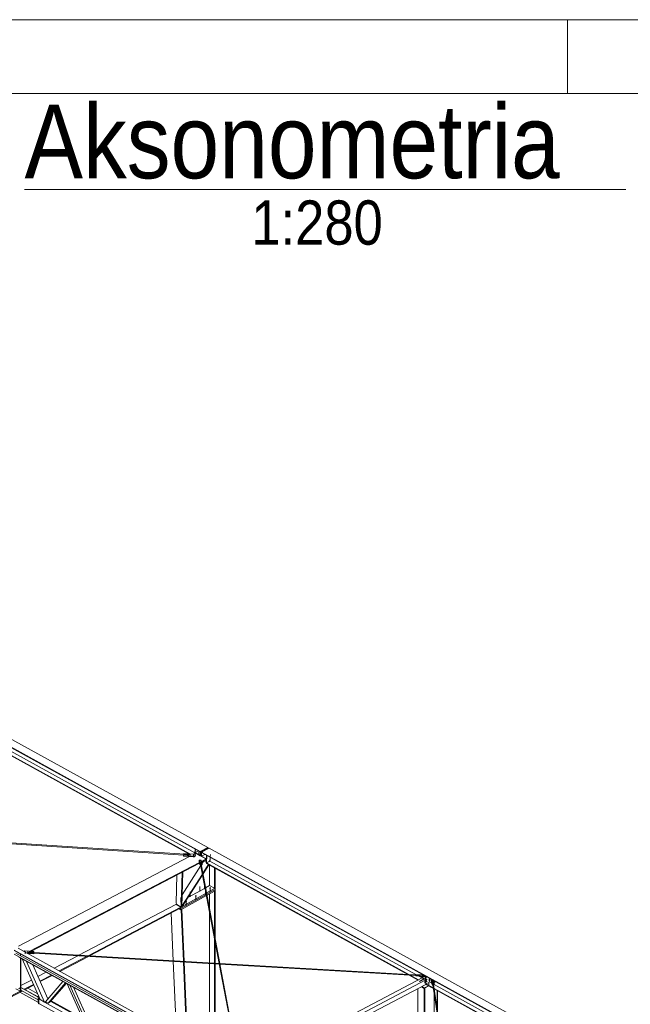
# Model space of a CAD drawing. Header units: millimetres. Extents: x -260 to 160, y -50 to 247.
# Tile 56 of 74: x -87 to -46, y 180 to 247. Entities that reach past the tile are written whole.
import ezdxf

# ---------------------------------------------------------------- set-up
doc = ezdxf.new("R2010")
doc.units = ezdxf.units.MM
doc.linetypes.add('XKITLINE00', pattern=[0])
doc.linetypes.add('XKITLINE02', pattern=[4, 2, -2])
for name, color, linetype, lineweight in [('Arkusz rysunku', 3, 'Continuous', 0), ('Element', 2, 'Continuous', 0), ('Inny typ obiektu', 7, 'Continuous', 0), ('Śruba', 3, 'Continuous', 0)]:
    doc.layers.add(name, color=color, linetype=linetype, lineweight=lineweight)
doc.styles.add('ARIAL', font='ARIAL.TTF')

msp = doc.modelspace()

# ---------------------------------------------------------------- hatches: boundary and pattern name
at = {"layer": 'Śruba'}
for points in [[(-75.608, 190.166), (-75.615, 190.168), (-75.622, 190.17), (-75.628, 190.173), (-75.633, 190.176), (-75.636, 190.18), (-75.638, 190.184), (-75.639, 190.188), (-75.638, 190.192), (-75.636, 190.196), (-75.632, 190.199), (-75.627, 190.202), (-75.621, 190.205), (-75.614, 190.207), (-75.607, 190.208), (-75.599, 190.208), (-75.592, 190.207), (-75.584, 190.206), (-75.577, 190.204), (-75.572, 190.201), (-75.567, 190.198), (-75.563, 190.194), (-75.561, 190.19), (-75.56, 190.186), (-75.561, 190.182), (-75.564, 190.178), (-75.567, 190.174), (-75.572, 190.171), (-75.578, 190.169), (-75.585, 190.167), (-75.593, 190.166), (-75.6, 190.166)], [(-75.247, 190.339), (-75.253, 190.34), (-75.259, 190.342), (-75.264, 190.344), (-75.268, 190.347), (-75.271, 190.35), (-75.272, 190.353), (-75.273, 190.357), (-75.272, 190.36), (-75.27, 190.363), (-75.267, 190.366), (-75.263, 190.369), (-75.258, 190.371), (-75.253, 190.372), (-75.247, 190.373), (-75.24, 190.373), (-75.234, 190.373), (-75.228, 190.371), (-75.222, 190.37), (-75.218, 190.367), (-75.214, 190.365), (-75.211, 190.362), (-75.209, 190.358), (-75.209, 190.355), (-75.209, 190.352), (-75.211, 190.348), (-75.214, 190.346), (-75.218, 190.343), (-75.223, 190.341), (-75.229, 190.34), (-75.235, 190.339), (-75.241, 190.339)], [(-75.146, 189.78), (-75.151, 189.781), (-75.155, 189.782), (-75.159, 189.784), (-75.162, 189.786), (-75.164, 189.789), (-75.166, 189.791), (-75.166, 189.794), (-75.166, 189.796), (-75.164, 189.799), (-75.162, 189.801), (-75.159, 189.803), (-75.155, 189.805), (-75.15, 189.806), (-75.146, 189.806), (-75.141, 189.807), (-75.136, 189.806), (-75.131, 189.805), (-75.127, 189.804), (-75.123, 189.802), (-75.12, 189.8), (-75.118, 189.798), (-75.117, 189.795), (-75.116, 189.793), (-75.117, 189.79), (-75.118, 189.787), (-75.121, 189.785), (-75.124, 189.783), (-75.128, 189.782), (-75.132, 189.781), (-75.137, 189.78), (-75.142, 189.78)], [(-74.493, 187.904), (-74.503, 187.906), (-74.513, 187.909), (-74.522, 187.913), (-74.529, 187.918), (-74.534, 187.923), (-74.537, 187.929), (-74.539, 187.936), (-74.537, 187.942), (-74.534, 187.948), (-74.529, 187.953), (-74.522, 187.958), (-74.513, 187.962), (-74.503, 187.965), (-74.493, 187.967), (-74.481, 187.967), (-74.47, 187.967), (-74.46, 187.965), (-74.45, 187.962), (-74.441, 187.958), (-74.434, 187.953), (-74.429, 187.948), (-74.425, 187.942), (-74.424, 187.936), (-74.425, 187.929), (-74.429, 187.923), (-74.434, 187.918), (-74.441, 187.913), (-74.45, 187.909), (-74.46, 187.906), (-74.47, 187.904), (-74.481, 187.904)], [(-76.102, 187.003), (-76.112, 187.004), (-76.122, 187.007), (-76.131, 187.011), (-76.138, 187.016), (-76.143, 187.022), (-76.147, 187.027), (-76.148, 187.034), (-76.147, 187.04), (-76.143, 187.046), (-76.138, 187.051), (-76.131, 187.056), (-76.122, 187.06), (-76.112, 187.063), (-76.102, 187.065), (-76.091, 187.065), (-76.079, 187.065), (-76.069, 187.063), (-76.059, 187.06), (-76.05, 187.056), (-76.043, 187.051), (-76.038, 187.046), (-76.035, 187.04), (-76.033, 187.034), (-76.035, 187.027), (-76.038, 187.022), (-76.043, 187.016), (-76.05, 187.011), (-76.059, 187.007), (-76.069, 187.004), (-76.079, 187.003), (-76.091, 187.002)], [(-75.448, 187.369), (-75.459, 187.371), (-75.469, 187.374), (-75.477, 187.378), (-75.484, 187.382), (-75.49, 187.388), (-75.493, 187.394), (-75.494, 187.4), (-75.493, 187.406), (-75.49, 187.412), (-75.484, 187.418), (-75.477, 187.423), (-75.469, 187.426), (-75.459, 187.429), (-75.448, 187.431), (-75.437, 187.432), (-75.426, 187.431), (-75.415, 187.429), (-75.405, 187.426), (-75.396, 187.423), (-75.389, 187.418), (-75.384, 187.412), (-75.381, 187.406), (-75.38, 187.4), (-75.381, 187.394), (-75.384, 187.388), (-75.389, 187.382), (-75.396, 187.378), (-75.405, 187.374), (-75.415, 187.371), (-75.426, 187.369), (-75.437, 187.368)], [(-87.023, 183.598), (-87.031, 183.6), (-87.037, 183.602), (-87.043, 183.605), (-87.048, 183.608), (-87.052, 183.612), (-87.054, 183.616), (-87.054, 183.62), (-87.054, 183.624), (-87.051, 183.628), (-87.048, 183.631), (-87.043, 183.634), (-87.037, 183.637), (-87.03, 183.639), (-87.022, 183.64), (-87.015, 183.64), (-87.007, 183.639), (-87, 183.638), (-86.993, 183.636), (-86.987, 183.633), (-86.982, 183.63), (-86.979, 183.626), (-86.977, 183.622), (-86.976, 183.618), (-86.977, 183.614), (-86.979, 183.61), (-86.983, 183.606), (-86.988, 183.603), (-86.994, 183.601), (-87.001, 183.599), (-87.008, 183.598), (-87.016, 183.598)], [(-60.084, 182.019), (-60.089, 182.02), (-60.093, 182.021), (-60.097, 182.023), (-60.1, 182.025), (-60.102, 182.028), (-60.104, 182.03), (-60.104, 182.033), (-60.104, 182.035), (-60.102, 182.038), (-60.1, 182.04), (-60.097, 182.042), (-60.093, 182.044), (-60.088, 182.045), (-60.084, 182.045), (-60.079, 182.046), (-60.074, 182.045), (-60.069, 182.044), (-60.065, 182.043), (-60.061, 182.041), (-60.058, 182.039), (-60.056, 182.037), (-60.055, 182.034), (-60.054, 182.032), (-60.055, 182.029), (-60.056, 182.026), (-60.059, 182.024), (-60.062, 182.022), (-60.066, 182.021), (-60.07, 182.02), (-60.075, 182.019), (-60.08, 182.019)], [(-59.785, 181.637), (-59.782, 181.641), (-59.779, 181.644), (-59.776, 181.647), (-59.772, 181.648), (-59.769, 181.649), (-59.766, 181.649), (-59.763, 181.648), (-59.761, 181.646), (-59.759, 181.644), (-59.758, 181.64), (-59.758, 181.637), (-59.758, 181.632), (-59.759, 181.628), (-59.76, 181.624), (-59.762, 181.619), (-59.765, 181.615), (-59.768, 181.611), (-59.771, 181.608), (-59.775, 181.606), (-59.778, 181.604), (-59.781, 181.603), (-59.785, 181.603), (-59.787, 181.604), (-59.79, 181.606), (-59.791, 181.609), (-59.792, 181.612), (-59.793, 181.616), (-59.793, 181.62), (-59.792, 181.624), (-59.79, 181.629), (-59.788, 181.633)], [(-59.782, 181.758), (-59.779, 181.762), (-59.776, 181.765), (-59.773, 181.767), (-59.769, 181.769), (-59.766, 181.77), (-59.763, 181.77), (-59.76, 181.769), (-59.758, 181.767), (-59.756, 181.764), (-59.755, 181.761), (-59.754, 181.757), (-59.755, 181.753), (-59.756, 181.749), (-59.757, 181.744), (-59.759, 181.74), (-59.762, 181.735), (-59.765, 181.732), (-59.768, 181.729), (-59.771, 181.726), (-59.775, 181.725), (-59.778, 181.724), (-59.781, 181.724), (-59.784, 181.725), (-59.786, 181.727), (-59.788, 181.729), (-59.789, 181.732), (-59.79, 181.736), (-59.789, 181.74), (-59.788, 181.745), (-59.787, 181.749), (-59.785, 181.754)], [(-59.389, 181.636), (-59.394, 181.637), (-59.398, 181.638), (-59.402, 181.64), (-59.405, 181.642), (-59.407, 181.645), (-59.409, 181.647), (-59.409, 181.65), (-59.408, 181.652), (-59.407, 181.655), (-59.405, 181.657), (-59.401, 181.659), (-59.398, 181.661), (-59.393, 181.662), (-59.388, 181.662), (-59.384, 181.663), (-59.379, 181.662), (-59.374, 181.661), (-59.37, 181.66), (-59.366, 181.658), (-59.363, 181.656), (-59.361, 181.654), (-59.359, 181.651), (-59.359, 181.649), (-59.36, 181.646), (-59.361, 181.643), (-59.363, 181.641), (-59.367, 181.639), (-59.37, 181.638), (-59.375, 181.637), (-59.379, 181.636), (-59.384, 181.636)], [(-59.656, 181.451), (-59.662, 181.453), (-59.667, 181.454), (-59.672, 181.457), (-59.676, 181.459), (-59.679, 181.462), (-59.681, 181.466), (-59.681, 181.469), (-59.681, 181.472), (-59.679, 181.476), (-59.676, 181.478), (-59.672, 181.481), (-59.667, 181.483), (-59.661, 181.484), (-59.655, 181.485), (-59.649, 181.485), (-59.642, 181.485), (-59.636, 181.484), (-59.631, 181.482), (-59.626, 181.48), (-59.622, 181.477), (-59.619, 181.474), (-59.618, 181.471), (-59.617, 181.467), (-59.618, 181.464), (-59.62, 181.461), (-59.623, 181.458), (-59.627, 181.455), (-59.632, 181.453), (-59.637, 181.452), (-59.643, 181.451), (-59.65, 181.451)]]:
    msp.add_hatch(color=256, dxfattribs=at).paths.add_polyline_path(points, flags=17)

# ---------------------------------------------------------------- linework, layer by layer
at = {"layer": 'Arkusz rysunku', "linetype": 'XKITLINE00', "lineweight": 0}
for p, q in [((159.773, 246.805), (-260.227, 246.805)), ((-50.227, 241.805), (-50.227, 246.805)), ((154.773, 241.805), (-255.227, 241.805))]:
    msp.add_line(p, q, dxfattribs=at)
at = {"layer": 'Element', "linetype": 'XKITLINE00', "lineweight": 0}
for p, q in [((-105.484, 207.14), (-75.139, 190.427)), ((-104.981, 207.403), (-74.636, 190.69)), ((-90.13, 198.653), (-75.14, 190.397)), ((-89.707, 197.901), (-75.854, 190.271)), ((-89.702, 197.867), (-75.917, 190.275)), ((-89.649, 198.13), (-75.5, 190.337)), ((-88.67, 191.066), (-75.829, 190.214)), ((-88.645, 190.993), (-76.268, 190.171)), ((-76.269, 190.164), (-76.261, 190.211)), ((-76.261, 190.211), (-75.834, 190.183)), ((-76.255, 190.25), (-76.247, 190.297)), ((-76.255, 190.242), (-76.255, 190.25)), ((-75.828, 190.221), (-76.255, 190.25)), ((-76.247, 190.297), (-75.535, 190.25)), ((-75.834, 190.183), (-75.828, 190.221)), ((-75.833, 190.194), (-75.831, 190.208)), ((-75.831, 190.208), (-75.829, 190.214)), ((-75.829, 190.214), (-75.829, 190.213)), ((-75.565, 190.252), (-75.456, 190.309)), ((-75.535, 190.25), (-75.471, 190.207)), ((-75.501, 190.285), (-75.493, 190.592)), ((-75.48, 190.353), (-75.481, 190.323)), ((-75.481, 190.323), (-75.146, 190.138)), ((-75.48, 190.353), (-75.264, 190.466)), ((-75.146, 190.169), (-75.48, 190.353)), ((-75.48, 190.296), (-75.479, 190.322)), ((-75.471, 190.207), (-75.48, 190.15)), ((-75.479, 190.354), (-75.473, 190.581)), ((-75.472, 190.159), (-75.471, 190.207)), ((-75.146, 190.147), (-75.139, 190.418)), ((-75.14, 190.397), (-75.139, 190.427)), ((-75.139, 190.427), (-74.636, 190.69)), ((-75.139, 190.418), (-74.637, 190.681)), ((-75.119, 190.407), (-75.139, 190.418)), ((-75.126, 190.136), (-75.119, 190.407)), ((-74.616, 190.67), (-75.119, 190.407)), ((-75.075, 190.108), (-75.068, 190.379)), ((-75.068, 190.379), (-74.565, 190.642)), ((-75.068, 190.379), (-75.048, 190.368)), ((-75.055, 190.097), (-75.048, 190.368)), ((-75.054, 190.118), (-74.838, 190.231)), ((-74.545, 190.64), (-75.048, 190.377)), ((-75.048, 190.377), (-44.702, 173.665)), ((-75.048, 190.377), (-75.048, 190.347)), ((-75.048, 190.347), (-44.703, 173.635)), ((-74.636, 190.69), (-74.637, 190.681)), ((-74.637, 190.681), (-74.616, 190.67)), ((-74.618, 190.615), (-74.616, 190.67)), ((-74.565, 190.642), (-74.554, 190.636)), ((-74.545, 190.64), (-44.2, 173.928)), ((-87.478, 184.019), (-75.875, 190.089)), ((-86.706, 183.66), (-75.201, 189.679)), ((-86.624, 183.656), (-75.193, 189.636)), ((-76.27, 190.116), (-76.269, 190.164)), ((-75.559, 190.068), (-76.27, 190.116)), ((-75.557, 190.117), (-76.269, 190.164)), ((-75.833, 190.191), (-75.833, 190.194)), ((-75.559, 190.068), (-75.557, 190.117)), ((-75.559, 190.068), (-75.481, 190.102)), ((-75.48, 190.15), (-75.557, 190.117)), ((-75.481, 190.102), (-75.472, 190.159)), ((-75.481, 190.102), (-75.48, 190.15)), ((-75.22, 189.78), (-75.219, 189.81)), ((-75.22, 189.78), (-75.171, 189.521)), ((-75.219, 189.81), (-75.187, 189.83)), ((-75.171, 189.551), (-75.219, 189.81)), ((-75.187, 189.83), (-75.109, 189.833)), ((-75.117, 189.553), (-75.171, 189.551)), ((-75.171, 189.521), (-75.171, 189.551)), ((-75.146, 190.138), (-75.146, 190.169)), ((-75.126, 190.136), (-75.146, 190.147)), ((-75.146, 190.138), (-75.138, 190.143)), ((-75.146, 189.706), (-75.133, 189.707)), ((-75.146, 189.706), (-75.117, 189.553)), ((-75.14, 189.704), (-75.144, 189.696)), ((-75.125, 189.71), (-75.14, 189.704)), ((-75.074, 190.163), (-75.126, 190.136)), ((-75.11, 189.706), (-75.125, 189.71)), ((-75.118, 189.523), (-75.117, 189.553)), ((-73.856, 182.84), (-75.118, 189.538)), ((-75.116, 189.707), (-75.104, 189.708)), ((-75.104, 189.693), (-75.11, 189.706)), ((-75.109, 189.833), (-75.07, 189.815)), ((-75.104, 189.693), (-75.104, 189.708)), ((-75.075, 189.555), (-75.104, 189.708)), ((-73.813, 182.838), (-75.104, 189.693)), ((-75.055, 190.097), (-75.075, 190.108)), ((-75.022, 189.557), (-75.075, 189.555)), ((-75.075, 189.54), (-75.075, 189.555)), ((-75.07, 189.815), (-75.022, 189.557)), ((-75.059, 189.754), (-74.746, 189.918)), ((-75.054, 190.118), (-75.055, 190.088)), ((-75.055, 190.097), (-75.055, 190.097)), ((-75.055, 190.088), (-74.72, 189.904)), ((-74.72, 189.934), (-75.054, 190.118)), ((-75.051, 189.711), (-74.729, 189.879)), ((-75.027, 189.587), (-74.897, 189.791)), ((-75.022, 189.526), (-75.022, 189.557)), ((-74.964, 188.951), (-74.586, 189.542)), ((-74.735, 189.659), (-74.729, 189.908)), ((-74.735, 189.659), (-74.715, 189.647)), ((-74.728, 189.94), (-74.722, 190.167)), ((-74.728, 189.62), (-74.727, 189.651)), ((-74.728, 189.62), (-61.065, 182.096)), ((-74.727, 189.651), (-74.724, 189.652)), ((-74.727, 189.651), (-61.003, 182.092)), ((-74.72, 189.934), (-74.718, 189.935)), ((-74.72, 189.904), (-74.72, 189.934)), ((-74.72, 189.904), (-74.718, 189.905)), ((-74.702, 190.156), (-74.715, 189.647)), ((-74.715, 189.647), (-74.536, 189.741)), ((-74.536, 189.741), (-74.472, 189.849)), ((-74.528, 189.755), (-74.484, 189.778)), ((-74.484, 189.778), (-74.482, 189.831)), ((-74.484, 189.778), (-60.52, 182.087)), ((-74.472, 189.849), (-74.467, 190.027)), ((-76.433, 186.661), (-76.371, 189.018)), ((-76.393, 186.682), (-76.331, 189.039)), ((-76.391, 186.719), (-74.998, 188.899)), ((-76.371, 189.018), (-76.373, 189.019)), ((-76.372, 187.483), (-75.104, 189.466)), ((-76.371, 189.018), (-76.331, 189.039)), ((-76.331, 189.039), (-76.333, 189.04)), ((-75.171, 189.521), (-75.118, 189.523)), ((-75.072, 189.525), (-75.022, 189.526)), ((-75.071, 189.518), (-75.067, 189.525)), ((-74.955, 188.903), (-74.557, 189.526)), ((-74.513, 188.121), (-74.513, 189.502)), ((-74.166, 187.929), (-74.166, 189.311)), ((-74.125, 187.952), (-74.125, 189.289)), ((-76.729, 188.833), (-76.779, 186.913)), ((-76.365, 186.697), (-74.988, 188.851)), ((-76.456, 186.646), (-74.753, 187.6)), ((-75.981, 187.298), (-74.819, 187.949)), ((-74.78, 187.971), (-74.513, 188.121)), ((-74.714, 187.622), (-74.135, 187.946)), ((-74.699, 187.541), (-74.135, 187.857)), ((-74.699, 187.541), (-74.135, 187.857)), ((-74.684, 187.461), (-74.135, 187.768)), ((-74.513, 188.121), (-74.166, 187.929)), ((-74.511, 186.543), (-74.511, 187.558)), ((-74.166, 187.929), (-74.125, 187.952)), ((-74.125, 187.774), (-74.166, 187.751)), ((-74.166, 184.711), (-74.166, 187.751)), ((-74.135, 187.946), (-74.135, 187.857)), ((-74.135, 187.857), (-74.135, 187.768)), ((-74.135, 187.779), (-74.125, 187.774)), ((-74.125, 184.498), (-74.125, 187.774)), ((-76.779, 186.913), (-76.73, 186.824)), ((-76.456, 186.557), (-74.738, 187.52)), ((-76.456, 186.557), (-74.738, 187.52)), ((-76.456, 186.467), (-74.723, 187.439)), ((-83.381, 183.395), (-76.804, 186.837)), ((-82.739, 183.358), (-76.456, 186.646)), ((-82.657, 183.353), (-76.457, 186.597)), ((-76.976, 183.022), (-77.117, 186.252)), ((-76.804, 186.837), (-76.753, 186.865)), ((-76.456, 186.646), (-76.804, 186.837)), ((-76.804, 186.837), (-76.456, 186.646)), ((-76.73, 186.824), (-76.433, 186.661)), ((-76.578, 186.534), (-76.456, 186.467)), ((-76.495, 186.578), (-76.456, 186.557)), ((-76.495, 186.578), (-76.456, 186.557)), ((-76.457, 186.597), (-76.456, 186.646)), ((-76.456, 186.557), (-76.456, 186.646)), ((-76.456, 186.467), (-76.456, 186.557)), ((-76.436, 186.479), (-76.434, 186.478)), ((-76.434, 186.478), (-76.393, 186.503)), ((-76.281, 182.982), (-76.434, 186.478)), ((-76.433, 186.661), (-76.393, 186.682)), ((-76.24, 182.979), (-76.393, 186.503)), ((-76.392, 186.72), (-76.391, 186.719)), ((-76.392, 186.712), (-76.365, 186.697)), ((-76.391, 186.719), (-76.365, 186.697)), ((-74.511, 182.878), (-74.511, 186.314)), ((-74.166, 182.858), (-74.166, 184.483)), ((-74.125, 182.856), (-74.125, 184.269)), ((-87.754, 183.706), (-57.409, 166.994)), ((-87.753, 183.73), (-57.408, 167.018)), ((-87.502, 183.862), (-57.157, 167.149)), ((-87.124, 183.653), (-87.06, 183.681)), ((-87.06, 183.681), (-86.42, 183.644)), ((-86.436, 183.526), (-86.946, 183.555)), ((-86.853, 183.621), (-86.857, 183.598)), ((-86.857, 183.598), (-86.429, 183.573)), ((-86.854, 183.598), (-86.853, 183.621)), ((-86.426, 183.596), (-86.853, 183.621)), ((-86.429, 183.573), (-86.436, 183.526)), ((-86.43, 183.525), (-86.429, 183.573)), ((-86.43, 183.53), (-73.848, 182.798)), ((-86.429, 183.573), (-73.846, 182.84)), ((-86.427, 183.572), (-86.426, 183.596)), ((-86.42, 183.644), (-86.426, 183.596)), ((-86.424, 183.572), (-86.421, 183.596)), ((-86.421, 183.596), (-86.42, 183.644)), ((-57.415, 166.753), (-87.76, 183.465)), ((-87.641, 183.527), (-72.593, 175.24)), ((-87.452, 183.27), (-57.416, 166.728)), ((-87.342, 180.956), (-87.342, 183.21)), ((-87.312, 180.973), (-87.312, 183.194)), ((-86.006, 180.384), (-87.227, 183.147)), ((-85.698, 180.214), (-86.92, 182.977)), ((-86.848, 183.501), (-86.437, 183.477)), ((-86.437, 183.477), (-86.436, 183.526)), ((-86.437, 183.477), (-86.43, 183.525)), ((-85.06, 182.516), (-83.453, 183.357)), ((-84.712, 182.325), (-82.812, 183.32)), ((-84.668, 182.301), (-82.73, 183.315)), ((-76.755, 177.943), (-76.974, 182.98)), ((-76.045, 177.551), (-76.279, 182.939)), ((-76.002, 177.528), (-76.238, 182.937)), ((-85.482, 180.435), (-86.505, 182.749)), ((-86.15, 181.946), (-85.584, 182.242)), ((-74.511, 176.707), (-74.511, 182.836)), ((-74.166, 176.517), (-74.166, 182.816)), ((-74.125, 176.494), (-74.125, 182.814)), ((-72.516, 175.723), (-73.85, 182.807)), ((-73.817, 182.838), (-60.239, 182.047)), ((-72.444, 175.572), (-73.807, 182.806)), ((-73.805, 182.795), (-60.529, 182.022)), ((-87.312, 181.338), (-86.594, 181.714)), ((-86.016, 181.643), (-85.237, 182.051)), ((-85.999, 181.604), (-85.192, 182.026)), ((-85.648, 180.243), (-84.459, 181.622)), ((-72.175, 175.532), (-60.09, 181.854)), ((-71.921, 175.393), (-59.837, 181.715)), ((-60.979, 182.048), (-60.366, 181.711)), ((-60.917, 182.045), (-60.337, 181.725)), ((-60.531, 181.988), (-60.53, 182.018)), ((-60.05, 181.96), (-60.531, 181.988)), ((-60.53, 182.018), (-60.526, 182.047)), ((-60.049, 181.99), (-60.53, 182.018)), ((-60.526, 182.047), (-60.241, 182.03)), ((-60.523, 182.07), (-60.519, 182.098)), ((-60.523, 182.064), (-60.523, 182.07)), ((-60.238, 182.053), (-60.523, 182.07)), ((-60.519, 182.098), (-60.038, 182.07)), ((-60.317, 181.975), (-60.094, 181.853)), ((-59.979, 181.793), (-60.28, 181.635)), ((-60.28, 181.635), (-60.25, 181.618)), ((-60.275, 181.632), (-59.862, 181.848)), ((-60.25, 181.618), (-59.948, 181.776)), ((-60.241, 182.03), (-60.238, 182.053)), ((-60.24, 182.037), (-60.239, 182.044)), ((-60.239, 182.044), (-60.239, 182.046)), ((-60.176, 181.96), (-60.175, 181.967)), ((-60.176, 181.929), (-60.176, 181.96)), ((-60.176, 181.96), (-59.86, 181.941)), ((-59.861, 181.911), (-60.176, 181.929)), ((-60.124, 182.075), (-60.076, 182.1)), ((-60.08, 181.86), (-60.09, 181.854)), ((-59.979, 181.793), (-60.09, 181.854)), ((-59.979, 181.793), (-60.09, 181.854)), ((-59.969, 181.798), (-60.08, 181.86)), ((-60.076, 182.1), (-59.859, 181.98)), ((-60.05, 181.96), (-60.049, 181.99)), ((-60.05, 181.96), (-60.012, 181.977)), ((-60.011, 182.007), (-60.049, 181.99)), ((-60.038, 182.07), (-60.005, 182.049)), ((-60.012, 181.977), (-60.006, 182.019)), ((-60.012, 181.977), (-60.011, 182.007)), ((-60.005, 182.049), (-60.011, 182.007)), ((-60.006, 182.019), (-60.005, 182.049)), ((-59.969, 181.798), (-59.979, 181.793)), ((-59.979, 181.787), (-59.979, 181.793)), ((-59.979, 181.787), (-59.979, 181.793)), ((-59.969, 181.792), (-59.969, 181.798)), ((-59.938, 181.782), (-59.948, 181.776)), ((-59.948, 181.776), (-59.837, 181.715)), ((-59.948, 181.776), (-59.837, 181.715)), ((-59.827, 181.72), (-59.938, 181.782)), ((-59.933, 181.778), (-59.863, 181.815)), ((-59.865, 181.741), (-59.859, 181.981)), ((-59.837, 181.715), (-59.845, 181.414)), ((-59.837, 181.715), (-59.845, 181.414)), ((-59.827, 181.72), (-59.837, 181.715)), ((-59.835, 181.724), (-59.828, 181.965)), ((-59.835, 181.419), (-59.827, 181.72)), ((-59.834, 181.459), (-59.651, 181.555)), ((-59.651, 181.555), (-59.599, 181.641)), ((-59.626, 181.595), (-59.44, 181.493)), ((-59.599, 181.641), (-59.594, 181.835)), ((-59.5, 181.752), (-59.499, 181.782)), ((-59.5, 181.752), (-59.467, 181.539)), ((-59.466, 181.569), (-59.499, 181.782)), ((-59.499, 181.782), (-59.202, 181.618)), ((-59.467, 181.539), (-59.466, 181.569)), ((-59.467, 181.539), (-59.447, 181.539)), ((-59.466, 181.569), (-59.452, 181.569)), ((-59.462, 181.666), (-59.429, 181.687)), ((-59.462, 181.636), (-59.462, 181.666)), ((-59.422, 181.408), (-59.462, 181.666)), ((-59.462, 181.636), (-59.423, 181.378)), ((-59.429, 181.687), (-59.351, 181.689)), ((-59.392, 181.562), (-59.379, 181.563)), ((-59.392, 181.562), (-59.368, 181.409)), ((-59.386, 181.56), (-59.39, 181.551)), ((-59.371, 181.566), (-59.386, 181.56)), ((-59.356, 181.561), (-59.371, 181.566)), ((-59.362, 181.563), (-59.349, 181.564)), ((-59.35, 181.549), (-59.356, 181.561)), ((-59.351, 181.689), (-59.312, 181.67)), ((-59.35, 181.549), (-59.349, 181.564)), ((-58.232, 174.28), (-59.35, 181.549)), ((-59.326, 181.41), (-59.349, 181.564)), ((-59.312, 181.67), (-59.272, 181.412)), ((-59.297, 181.573), (-59.288, 181.573)), ((-59.293, 181.543), (-59.289, 181.543)), ((-59.289, 181.543), (-59.203, 181.588)), ((-59.289, 181.543), (-59.288, 181.573)), ((-59.202, 181.618), (-59.288, 181.573)), ((-59.203, 181.588), (-59.202, 181.618)), ((-97.911, 175.418), (-87.259, 180.993)), ((-97.866, 175.394), (-87.214, 180.968)), ((-87.639, 181.119), (-87.342, 180.956)), ((-87.376, 180.883), (-86.113, 180.187)), ((-87.342, 180.956), (-87.312, 180.973)), ((-87.312, 181.209), (-86.141, 180.564)), ((-87.312, 181.2), (-86.141, 180.555)), ((-87.312, 181.022), (-86.141, 180.377)), ((-87.085, 181.083), (-86.46, 181.411)), ((-87.041, 181.059), (-86.443, 181.372)), ((-86.84, 181.164), (-86.193, 180.808)), ((-85.464, 180.141), (-84.274, 181.521)), ((-84.222, 181.492), (-85.313, 180.226)), ((-82.974, 178.77), (-84.163, 181.459)), ((-82.789, 178.668), (-83.978, 181.358)), ((-83.73, 181.221), (-82.638, 178.753)), ((-59.845, 181.414), (-71.705, 175.209)), ((-60.383, 174.423), (-60.383, 181.132)), ((-60.146, 181.256), (-59.952, 181.149)), ((-59.939, 181.156), (-60.133, 181.263)), ((-60.099, 181.28), (-59.938, 181.192)), ((-59.952, 181.149), (-59.92, 181.166)), ((-59.952, 174.394), (-59.952, 181.149)), ((-59.641, 181.312), (-59.939, 181.156)), ((-59.938, 181.192), (-59.939, 181.156)), ((-59.674, 181.33), (-59.938, 181.192)), ((-59.92, 174.392), (-59.92, 181.166)), ((-59.845, 181.414), (-59.835, 181.419)), ((-59.835, 181.418), (-59.33, 181.14)), ((-59.834, 181.448), (-59.335, 181.174)), ((-59.423, 181.378), (-59.422, 181.408)), ((-59.423, 181.378), (-59.369, 181.379)), ((-59.368, 181.409), (-59.422, 181.408)), ((-59.369, 181.379), (-59.368, 181.409)), ((-58.275, 174.283), (-59.369, 181.394)), ((-59.272, 181.412), (-59.326, 181.41)), ((-59.326, 181.396), (-59.326, 181.41)), ((-59.324, 181.38), (-59.273, 181.381)), ((-59.288, 181.148), (-45.324, 173.457)), ((-59.283, 181.114), (-45.387, 173.461)), ((-59.273, 181.381), (-59.272, 181.412)), ((-59.273, 181.4), (-45.063, 173.575)), ((-59.079, 179.787), (-59.079, 181.002)), ((-59.047, 179.579), (-59.047, 180.984)), ((-86.141, 180.596), (-86.111, 180.613)), ((-86.086, 180.566), (-86.141, 180.596)), ((-86.141, 180.596), (-86.141, 180.27)), ((-86.141, 180.27), (-86.113, 180.254)), ((-86.113, 180.443), (-86.048, 180.479)), ((-86.097, 180.435), (-86.113, 180.443)), ((-86.113, 180.117), (-86.113, 180.443)), ((-86.111, 180.613), (-86.106, 180.61)), ((-86.097, 180.435), (-86.042, 180.466)), ((-86.097, 180.108), (-86.097, 180.435)), ((-86.037, 180.454), (-86.085, 180.427)), ((-86.085, 180.427), (-85.718, 180.225)), ((-86.085, 180.427), (-86.085, 180.13)), ((-85.698, 180.214), (-86.006, 180.384)), ((-85.648, 180.243), (-85.698, 180.214)), ((-85.698, 180.214), (-59.672, 165.88)), ((-85.464, 180.141), (-85.648, 180.243)), ((-85.313, 180.226), (-85.464, 180.141)), ((-85.28, 180.263), (-83.104, 179.065)), ((-85.256, 180.292), (-83.129, 179.12)), ((-59.284, 174.35), (-59.284, 180.843)), ((-86.113, 180.117), (-86.097, 180.108)), ((-86.097, 180.108), (-86.071, 180.123)), ((-86.085, 180.13), (-59.948, 165.736))]:
    msp.add_line(p, q, dxfattribs=at)
at = {"layer": 'Inny typ obiektu', "linetype": 'XKITLINE00', "lineweight": 0}
msp.add_line((-87.057, 235.305), (-46.288, 235.305), dxfattribs=at)
at = {"layer": 'Śruba', "linetype": 'XKITLINE00', "lineweight": 0}
for p, q in [((-75.599, 190.229), (-75.603, 190.048)), ((-75.244, 190.241), (-75.24, 190.392)), ((-75.14, 189.822), (-75.144, 189.686)), ((-74.481, 188.01), (-74.481, 187.683)), ((-76.091, 187.108), (-76.091, 186.781)), ((-75.437, 187.474), (-75.437, 187.148)), ((-87.014, 183.661), (-87.019, 183.48)), ((-60.078, 182.062), (-60.082, 181.942)), ((-59.863, 181.674), (-59.749, 181.612)), ((-59.86, 181.795), (-59.745, 181.732)), ((-59.383, 181.679), (-59.386, 181.559)), ((-87.349, 181.174), (-87.449, 181.117)), ((-59.648, 181.503), (-59.652, 181.367))]:
    msp.add_line(p, q, dxfattribs=at)
at = {"layer": 'Śruba', "linetype": 'XKITLINE02', "lineweight": 0}
for p, q in [((-74.992, 190.373), (-74.989, 190.524)), ((-74.46, 190.08), (-74.456, 190.23)), ((-74.693, 189.829), (-74.856, 189.738)), ((-74.711, 189.948), (-74.707, 190.099)), ((-74.862, 188.219), (-74.862, 187.893)), ((-75.817, 187.684), (-75.817, 187.357)), ((-75.164, 188.05), (-75.164, 187.724)), ((-74.783, 187.841), (-74.783, 187.514)), ((-76.471, 187.317), (-76.471, 186.991)), ((-87.333, 183.382), (-87.33, 183.472)), ((-59.902, 181.642), (-59.905, 181.507)), ((-59.625, 181.787), (-59.629, 181.652)), ((-59.372, 181.647), (-59.375, 181.512)), ((-86.103, 180.384), (-86.015, 180.433))]:
    msp.add_line(p, q, dxfattribs=at)

# ---------------------------------------------------------------- texts
at = {"layer": 'Inny typ obiektu', "style": 'ARIAL', "width": 0.85}
for s, height, p in [('Aksonometria', 5, (-87.057, 236.055)), ('1:280', 3, (-71.679, 231.555))]:
    msp.add_text(s, height=height, dxfattribs=at).set_placement(p)

doc.saveas('drawing.dxf')
